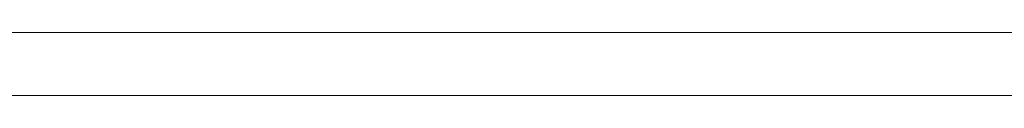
# Model space of a CAD drawing. Header units: inches. Extents: x -52 to 1181, y -619 to 642.
# Tile 10 of 13: x 470 to 564, y 132 to 138. Entities that reach past the tile are written whole.
import ezdxf

# ---------------------------------------------------------------- set-up
doc = ezdxf.new("R2010")
doc.units = ezdxf.units.IN
doc.header["$MEASUREMENT"] = 0
doc.layers.add('S-FDTN_DRN', color=3, linetype='Continuous', lineweight=50)

msp = doc.modelspace()

# ---------------------------------------------------------------- linework, layer by layer
at = {"layer": 'S-FDTN_DRN', "linetype": 'Continuous', "lineweight": 0}
msp.add_lwpolyline([(101.9999999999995, 132.0000000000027), (1038, 132.0000000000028), (1038, 138.0000000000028), (101.9999999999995, 138.0000000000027)], close=True, dxfattribs=at)

doc.saveas('drawing.dxf')
